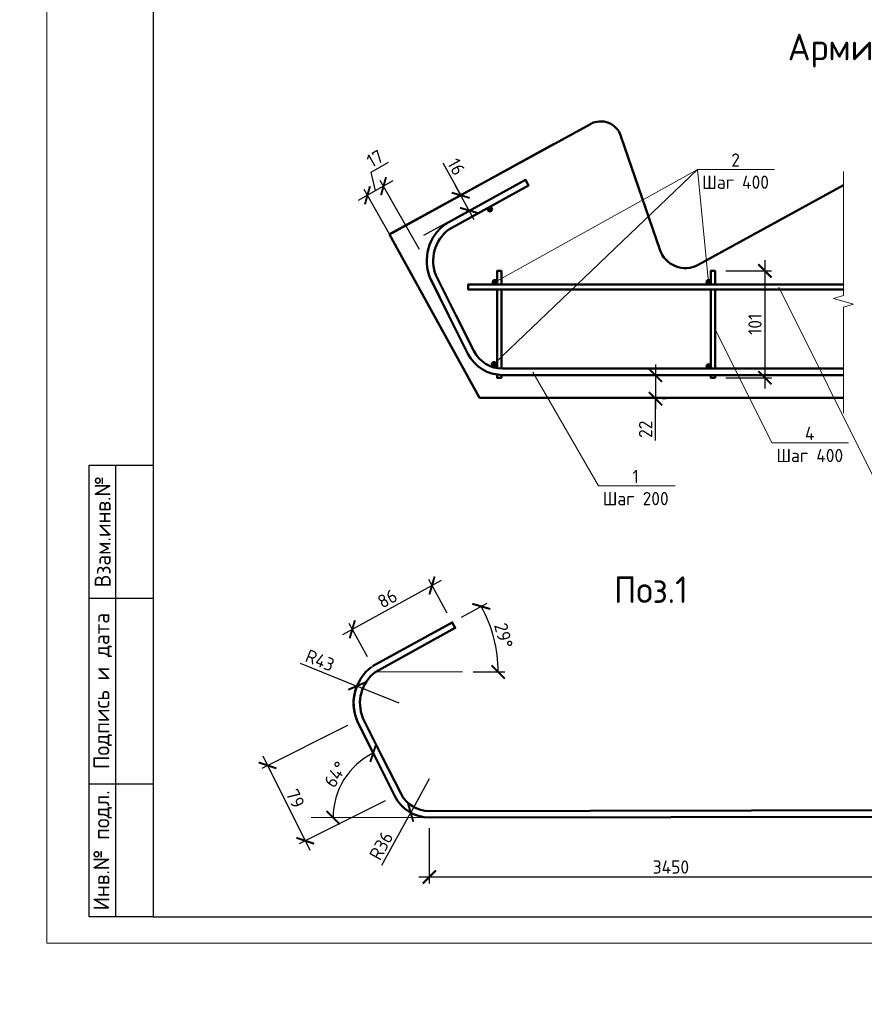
# Model space of a CAD drawing. Header units: millimetres. Extents: x 251864 to 617215, y -272865 to -46010.
# Tile 2 of 53: x 274761 to 290656, y -179594 to -161052. Entities that reach past the tile are written whole.
import ezdxf
from ezdxf import colors
from ezdxf.entities.mleader import LeaderData, LeaderLine
from ezdxf.enums import TextEntityAlignment as Align
from ezdxf.math import Vec2, Vec3

# ---------------------------------------------------------------- set-up
doc = ezdxf.new("R2010")
doc.units = ezdxf.units.MM
doc.layers.get('Defpoints').update_dxf_attribs({"color": 140})
for name, color, linetype in [('PDF _Арматура', 7, 'Continuous'), ('PDF _Размеры', 7, 'Continuous'), ('PDF _Тонкая', 7, 'Continuous'), ('ТОЛСТЫЕ_ОСНОВНЫЕ', 6, 'Continuous')]:
    doc.layers.add(name, color=color, linetype=linetype)
for name, color, linetype, lineweight in [('RAZMER', 100, 'Continuous', 15), ('Standard', 7, 'Continuous', 25), ('Размеры', 54, 'Continuous', 20), ('РАЗРЕЗЫ', 10, 'Continuous', 60), ('Символы 0.20', 1, 'Continuous', 20), ('Текст', 41, 'Continuous', 30), ('Текст 5.00', 82, 'Continuous', 50), ('ТОНКИЕ', 7, 'Continuous', 9)]:
    doc.layers.add(name, color=color, linetype=linetype, lineweight=lineweight)
doc.styles.add('GOST-2.304_Type-B', font='GOST_Common.ttf')
doc.styles.add('style1', font='GOST_Common.ttf', dxfattribs={"height": 500})
doc.styles.add('ГОСТ', font='GOST_Common.ttf')
doc.dimstyles.new('СПДС', dxfattribs={"dimscale": 100, "dimtxt": 2.5, "dimasz": 2.5, "dimexe": 1.25, "dimexo": 2, "dimtad": 1, "dimdec": 0, "dimtxsty": 'ГОСТ', "dimblk": 'ARCHTICK', "dimcen": 2.5, "dimdle": 2, "dimadec": 0, "dimazin": 2, "dimtfac": 0.75, "dimtdec": 0, "dimtmove": 1, "dimatfit": 3, "dimfxl": 1, "dimtolj": 1, "dimarcsym": 1})

# ---------------------------------------------------------------- blocks, each defined once
blk = doc.blocks.new('*U668')
at = {"layer": 'ТОЛСТЫЕ_ОСНОВНЫЕ'}
for p, q in [((8, 5), (8, 90)), ((8, 90), (20, 90)), ((13, 5), (13, 90)), ((8, 65), (20, 65)), ((8, 30), (20, 30)), ((20, 5), (8, 5))]:
    blk.add_line(p, q, dxfattribs=at)
at = {"layer": 'ТОЛСТЫЕ_ОСНОВНЫЕ', "color": 6}
blk.add_lwpolyline([(20, 5), (589, 5), (589, 415), (20, 415)], close=True, dxfattribs=at)
at = {"layer": 'ТОНКИЕ'}
blk.add_lwpolyline([(0, 0), (594, 0), (594, 420), (0, 420)], close=True, dxfattribs=at)
at = {"layer": 'Текст', "style": 'style1'}
for s, p in [('Взам.инв.№', (10.5, 77.5)), ('Подпись и дата', (10.5, 47.5)), ('Инв.№ подл.', (10.5, 17.5))]:
    blk.add_text(s, height=3, rotation=90, dxfattribs=at).set_placement(p, align=Align.MIDDLE)
blk = doc.blocks.new('_ArchTick')
at = {"color": 0, "linetype": 'ByBlock', "const_width": 0.15}
blk.add_lwpolyline([(-0.5, -0.5), (0.5, 0.5)], dxfattribs=at)
blk = doc.blocks.new('*D1071')
at = {"layer": 'Defpoints', "color": 0, "linetype": 'Continuous', "transparency": 16777216}
for p in [(283060, -164359), (282034, -164923), (282190, -165208)]:
    blk.add_point(p, dxfattribs=at)
at = {"layer": 'Размеры', "color": 0, "linetype": 'Continuous', "lineweight": -2, "transparency": 16777216}
for p, q in [((282724, -163749), (283060, -164359)), ((283313, -164820), (282963, -164184)), ((282209, -164827), (283169, -164299)), ((282366, -165112), (283326, -164584))]:
    blk.add_line(p, q, dxfattribs=at)
at = {"layer": 'Размеры', "color": 0, "linetype": 'Continuous', "lineweight": -2, "transparency": 16777216, "xscale": 250, "yscale": 250, "zscale": 250}
for p, rotation in [((283060, -164359), 118.7966339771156), ((283216, -164644), 298.7966339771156)]:
    blk.add_blockref('_ArchTick', p, dxfattribs=dict(at, rotation=rotation))
at = {"layer": 'Размеры', "color": 0, "linetype": 'Continuous', "lineweight": 0, "transparency": 16777216, "insert": (282979, -163823), "char_height": 250, "attachment_point": 5, "rotation": 298.7966, "style": 'ГОСТ'}
blk.add_mtext('\\A1;16', dxfattribs=at)
blk = doc.blocks.new('*D1112')
at = {"layer": 'Defpoints', "color": 0, "linetype": 'Continuous', "transparency": 16777216}
for p in [(281305, -164359), (282387, -165555), (282083, -165728)]:
    blk.add_point(p, dxfattribs=at)
at = {"layer": 'Размеры', "color": 0, "linetype": 'Continuous', "lineweight": -2, "transparency": 16777216}
for p, q in [((281376, -163923), (281703, -163737)), ((281782, -164088), (281131, -164458)), ((281456, -164273), (281376, -163923)), ((282288, -165382), (281546, -164078)), ((281984, -165554), (281243, -164251))]:
    blk.add_line(p, q, dxfattribs=at)
at = {"layer": 'Размеры', "color": 0, "linetype": 'Continuous', "lineweight": -2, "transparency": 16777216, "xscale": 250, "yscale": 250, "zscale": 250}
for p, rotation in [((281608, -164187), 29.63948581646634), ((281305, -164359), 209.6394858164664)]:
    blk.add_blockref('_ArchTick', p, dxfattribs=dict(at, rotation=rotation))
at = {"layer": 'Размеры', "color": 0, "linetype": 'Continuous', "lineweight": 0, "transparency": 16777216, "insert": (281447, -163667), "char_height": 250, "attachment_point": 5, "rotation": 29.6395, "style": 'ГОСТ'}
blk.add_mtext('\\A1;17', dxfattribs=at)
blk = doc.blocks.new('*D1072')
at = {"layer": 'Defpoints', "color": 0, "linetype": 'Continuous', "transparency": 16777216}
for p in [(286726, -167748), (286726, -168189), (286726, -168189)]:
    blk.add_point(p, dxfattribs=at)
at = {"layer": 'Размеры', "color": 0, "linetype": 'Continuous', "lineweight": -2, "transparency": 16777216}
for p, q in [((286726, -167548), (286726, -168389)), ((286926, -167748), (286851, -167748)), ((286726, -168977), (286726, -168189)), ((286926, -168189), (286851, -168189))]:
    blk.add_line(p, q, dxfattribs=at)
at = {"layer": 'Размеры', "color": 0, "linetype": 'Continuous', "lineweight": -2, "transparency": 16777216, "xscale": 250, "yscale": 250, "zscale": 250}
for p, rotation in [((286726, -167748), 90), ((286726, -168189), 270)]:
    blk.add_blockref('_ArchTick', p, dxfattribs=dict(at, rotation=rotation))
at = {"layer": 'Размеры', "color": 0, "linetype": 'Continuous', "lineweight": 0, "transparency": 16777216, "insert": (286539, -168765), "char_height": 250, "attachment_point": 5, "rotation": 90, "style": 'ГОСТ'}
blk.add_mtext('\\A1;22', dxfattribs=at)
blk = doc.blocks.new('_None')
blk = doc.blocks.new('*D1113')
at = {"layer": 'Defpoints', "color": 0, "linetype": 'Continuous', "transparency": 16777216}
for p in [(287849, -165783), (287849, -167795), (288786, -167795)]:
    blk.add_point(p, dxfattribs=at)
at = {"layer": 'Размеры', "color": 0, "linetype": 'Continuous', "lineweight": -2, "transparency": 16777216}
for p, q in [((288786, -165583), (288786, -167995)), ((288049, -165783), (288911, -165783)), ((288049, -167795), (288911, -167795))]:
    blk.add_line(p, q, dxfattribs=at)
at = {"layer": 'Размеры', "color": 0, "linetype": 'Continuous', "lineweight": -2, "transparency": 16777216, "xscale": 250, "yscale": 250, "zscale": 250}
for p, rotation in [((288786, -165783), 90), ((288786, -167795), 270)]:
    blk.add_blockref('_ArchTick', p, dxfattribs=dict(at, rotation=rotation))
at = {"layer": 'Размеры', "color": 0, "linetype": 'Continuous', "lineweight": 0, "transparency": 16777216, "insert": (288599, -166789), "char_height": 250, "attachment_point": 5, "rotation": 90, "style": 'ГОСТ'}
blk.add_mtext('\\A1;101', dxfattribs=at)
blk = doc.blocks.new('*D1114')
at = {"layer": 'Defpoints', "color": 0, "linetype": 'Continuous', "transparency": 16777216}
for p in [(282470, -176079), (291565, -176079), (291565, -177196)]:
    blk.add_point(p, dxfattribs=at)
at = {"layer": 'Размеры', "color": 0, "linetype": 'Continuous', "lineweight": -2, "transparency": 16777216}
for p, q in [((282470, -176279), (282470, -177321)), ((291565, -176279), (291565, -177321)), ((282270, -177196), (291765, -177196))]:
    blk.add_line(p, q, dxfattribs=at)
at = {"layer": 'Размеры', "color": 0, "linetype": 'Continuous', "lineweight": -2, "transparency": 16777216, "xscale": 250, "yscale": 250, "zscale": 250, "rotation": 180}
blk.add_blockref('_ArchTick', (282470, -177196), dxfattribs=at)
at = {"layer": 'Размеры', "color": 0, "linetype": 'Continuous', "lineweight": -2, "transparency": 16777216, "xscale": 250, "yscale": 250, "zscale": 250}
blk.add_blockref('_ArchTick', (291565, -177196), dxfattribs=at)
at = {"layer": 'Размеры', "color": 0, "linetype": 'Continuous', "lineweight": 0, "transparency": 16777216, "insert": (287017, -177009), "char_height": 250, "attachment_point": 5, "style": 'ГОСТ'}
blk.add_mtext('\\A1;3450', dxfattribs=at)
blk = doc.blocks.new('*D1075')
at = {"layer": 'Defpoints', "color": 0, "linetype": 'Continuous', "transparency": 16777216}
for p in [(282468, -175349), (282119, -175985)]:
    blk.add_point(p, dxfattribs=at)
at = {"layer": 'Размеры', "color": 0, "linetype": 'Continuous', "lineweight": -2, "transparency": 16777216}
for p in [(282468, -175349), (281578, -176972)]:
    blk.add_line(p, (282119, -175985), dxfattribs=at)
at = {"layer": 'Размеры', "color": 0, "linetype": 'Continuous', "lineweight": -2, "transparency": 16777216, "xscale": 250, "yscale": 250, "zscale": 250, "rotation": 61.26035206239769}
blk.add_blockref('_ArchTick', (282119, -175985), dxfattribs=at)
at = {"layer": 'Размеры', "color": 0, "linetype": 'Continuous', "lineweight": 0, "transparency": 16777216, "insert": (281564, -176608), "char_height": 250, "attachment_point": 5, "rotation": 61.2604, "style": 'ГОСТ'}
blk.add_mtext('\\A1;R36', dxfattribs=at)
blk = doc.blocks.new('*D1076')
at = {"layer": 'Defpoints', "color": 0, "linetype": 'Continuous', "transparency": 16777216}
for p in [(281106, -173601), (281902, -173923)]:
    blk.add_point(p, dxfattribs=at)
at = {"layer": 'Размеры', "color": 0, "linetype": 'Continuous', "lineweight": -2, "transparency": 16777216}
for p in [(280040, -173170), (281902, -173923)]:
    blk.add_line(p, (281106, -173601), dxfattribs=at)
at = {"layer": 'Размеры', "color": 0, "linetype": 'Continuous', "lineweight": -2, "transparency": 16777216, "xscale": 250, "yscale": 250, "zscale": 250, "rotation": 337.9716625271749}
blk.add_blockref('_ArchTick', (281106, -173601), dxfattribs=at)
at = {"layer": 'Размеры', "color": 0, "linetype": 'Continuous', "lineweight": 0, "transparency": 16777216, "insert": (280412, -173118), "char_height": 250, "attachment_point": 5, "rotation": 337.9717, "style": 'ГОСТ'}
blk.add_mtext('\\A1;R43', dxfattribs=at)
blk = doc.blocks.new('*D1115')
at = {"layer": 'Defpoints', "color": 0, "linetype": 'Continuous', "transparency": 16777216}
for p in [(282903, -172401), (283730, -172908), (281402, -173227), (281457, -173335), (283096, -173335)]:
    blk.add_point(p, dxfattribs=at)
at = {"layer": 'Размеры', "color": 0, "linetype": 'Continuous', "lineweight": -2, "transparency": 16777216}
for p, q in [((283078, -172305), (283558, -172041)), ((283296, -173335), (283890, -173335))]:
    blk.add_line(p, q, dxfattribs=at)
blk.add_arc((281207, -173335), 2558, 360, 28.8283, dxfattribs=at)
at = {"layer": 'Размеры', "color": 0, "linetype": 'Continuous', "lineweight": -2, "transparency": 16777216, "xscale": 250, "yscale": 250, "zscale": 250}
for p, rotation in [((283448, -172101), 118.8282541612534), ((283765, -173335), 269.9999999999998)]:
    blk.add_blockref('_ArchTick', p, dxfattribs=dict(at, rotation=rotation))
at = {"layer": 'Размеры', "color": 0, "linetype": 'Continuous', "lineweight": 0, "transparency": 16777216, "insert": (283867, -172651), "char_height": 250, "attachment_point": 5, "rotation": 284.4141, "style": 'ГОСТ'}
blk.add_mtext('\\A1;29°', dxfattribs=at)
blk = doc.blocks.new('*D1116')
at = {"layer": 'Defpoints', "color": 0, "linetype": 'Continuous', "transparency": 16777216}
for p in [(281482, -174998), (281014, -175162), (281819, -175677), (280245, -176079), (282470, -176079)]:
    blk.add_point(p, dxfattribs=at)
at = {"layer": 'Размеры', "color": 0, "linetype": 'Continuous', "lineweight": -2, "transparency": 16777216}
blk.add_line((281393, -174819), (281358, -174749), dxfattribs=at)
blk.add_arc((282019, -176079), 1360, 116.4329, 180, dxfattribs=at)
at = {"layer": 'Размеры', "color": 0, "linetype": 'Continuous', "lineweight": -2, "transparency": 16777216, "xscale": 250, "yscale": 250, "zscale": 250}
for p, rotation in [((281414, -174861), 26.43291754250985), ((280659, -176079), 270.0000000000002)]:
    blk.add_blockref('_ArchTick', p, dxfattribs=dict(at, rotation=rotation))
at = {"layer": 'Размеры', "color": 0, "linetype": 'Continuous', "lineweight": 0, "transparency": 16777216, "insert": (280704, -175264), "char_height": 250, "attachment_point": 5, "rotation": 58.2165, "style": 'ГОСТ'}
blk.add_mtext('\\A1;64°', dxfattribs=at)
blk = doc.blocks.new('*D1119')
at = {"layer": 'Defpoints', "color": 0, "linetype": 'Continuous', "transparency": 16777216}
for p in [(282520, -171707), (282903, -172401), (281402, -173227)]:
    blk.add_point(p, dxfattribs=at)
at = {"layer": 'Размеры', "color": 0, "linetype": 'Continuous', "lineweight": -2, "transparency": 16777216}
for p, q in [((280844, -172629), (282696, -171610)), ((282806, -172226), (282460, -171597)), ((281306, -173052), (280959, -172423))]:
    blk.add_line(p, q, dxfattribs=at)
at = {"layer": 'Размеры', "color": 0, "linetype": 'Continuous', "lineweight": -2, "transparency": 16777216, "xscale": 250, "yscale": 250, "zscale": 250}
for p, rotation in [((282520, -171707), 28.82825416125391), ((281020, -172533), 208.8282541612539)]:
    blk.add_blockref('_ArchTick', p, dxfattribs=dict(at, rotation=rotation))
at = {"layer": 'Размеры', "color": 0, "linetype": 'Continuous', "lineweight": 0, "transparency": 16777216, "insert": (281680, -171955), "char_height": 250, "attachment_point": 5, "rotation": 28.8283, "style": 'ГОСТ'}
blk.add_mtext('\\A1;86', dxfattribs=at)
blk = doc.blocks.new('*D1120')
at = {"layer": 'Defpoints', "color": 0, "linetype": 'Continuous', "transparency": 16777216}
for p in [(281110, -174255), (281819, -175674), (280135, -176515)]:
    blk.add_point(p, dxfattribs=at)
at = {"layer": 'Размеры', "color": 0, "linetype": 'Continuous', "lineweight": -2, "transparency": 16777216}
for p, q in [((280931, -174344), (279315, -175151)), ((279337, -174916), (280224, -176693)), ((281640, -175763), (280023, -176570))]:
    blk.add_line(p, q, dxfattribs=at)
at = {"layer": 'Размеры', "color": 0, "linetype": 'Continuous', "lineweight": -2, "transparency": 16777216, "xscale": 250, "yscale": 250, "zscale": 250}
for p, rotation in [((279426, -175095), 116.5292990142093), ((280135, -176515), 296.5292990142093)]:
    blk.add_blockref('_ArchTick', p, dxfattribs=dict(at, rotation=rotation))
at = {"layer": 'Размеры', "color": 0, "linetype": 'Continuous', "lineweight": 0, "transparency": 16777216, "insert": (279948, -175721), "char_height": 250, "attachment_point": 5, "rotation": 296.5293, "style": 'ГОСТ'}
blk.add_mtext('\\A1;79', dxfattribs=at)

msp = doc.modelspace()

# ---------------------------------------------------------------- linework, layer by layer
at = {"layer": 'PDF _Арматура', "lineweight": 50}
msp.add_line((281112, -174253.9), (281481.9, -174997.9), dxfattribs=at)
for points in [[(282839.6, -165000.7), (284336, -164174.9), (284280.4, -164070.1), (282779.7, -164896)], [(282490.9, -165928.9), (282833.3, -166613.7)], [(283826.2, -166035.9), (283826.2, -165783.4), (283744.9, -165783.4), (283744.9, -166035.9)], [(287849.1, -166035.9), (287849.1, -165783.4), (287767.7, -165783.4), (287767.7, -166035.9)], [(283282.7, -166035.9), (290262.8, -166035.9), (283201.3, -166035.9), (283201.3, -166134.4), (290262.8, -166134.4), (283282.7, -166134.4)], [(283744.9, -166134.4), (283744.9, -166613.7)], [(283826.2, -166613.7), (283826.2, -166134.4)], [(287767.7, -166134.4), (287767.7, -167623.7)], [(287849.1, -167623.7), (287849.1, -166134.4)], [(282833.3, -166613.7), (283197.1, -167345.5)], [(283744.9, -166613.7), (283744.9, -167623.4)], [(283826.2, -167623.4), (283826.2, -166613.7)], [(283826.2, -167794.9), (283744.9, -167794.9), (283744.9, -167717.8)], [(283744.9, -167739.2), (283744.9, -167794.9), (283826.2, -167794.9), (283826.2, -167743.5)], [(283847.6, -167623.7), (290262.8, -167623.7)], [(283847.6, -167747.8), (290262.8, -167747.8)], [(287767.7, -167747.8), (287767.7, -167794.9), (287849.1, -167794.9), (287849.1, -167747.8)], [(281461.9, -173332), (282958.3, -172506.2), (282902.7, -172401.4), (281402.1, -173227.3)], [(281113.2, -174260.2), (281455.6, -174945)], [(281481.9, -174997.9), (281819.4, -175676.8)], [(282469.9, -175955), (291562.8, -175940.5)], [(282469.9, -176079.1), (291562.8, -176064.6)]]:
    msp.add_lwpolyline(points, dxfattribs=at)
for points in [[(282779.7, -164896, 0.3503021), (282488.1, -165923.3), (282833.3, -166613.7)], [(282834.9, -165003.3, 0.3410795), (282597.9, -165873.3), (282966, -166613.7)], [(282966, -166613.7), (283308.3, -167289.9, 0.2849855), (283845.4, -167623.7)], [(281457.2, -173334.6, 0.3410795), (281220.2, -174204.6), (281588.3, -174945)], [(281153.8, -173502.8, 0.2310461), (281110.4, -174254.6), (281455.6, -174945)], [(281588.3, -174945), (281930.7, -175621.2, 0.2849855), (282467.7, -175955)]]:
    msp.add_lwpolyline(points, format="xyb", dxfattribs=at)
for centre in [(283610.5, -164621.2), (283704.2, -165995.3), (287727.1, -165995.3), (283685.6, -167540.4), (287727.1, -167583)]:
    msp.add_circle(centre, 40.6, dxfattribs=at)
for centre, radius, start, end in [((283845.4, -167018.1), 725.4, 206.566, 269.99913), ((281902.2, -173923.1), 856.6, 127.09543, 202.71739), ((282467.8, -175349.4), 725.4, 206.566, 269.99913)]:
    msp.add_arc(centre, radius, start, end, dxfattribs=at)
at = {"layer": 'PDF _Арматура', "lineweight": 0, "transparency": 33554559}
for points in [[(283569.9, -164625), (283651.2, -164621.7), (283577.7, -164603.2)], [(283647.6, -164639), (283569.9, -164625), (283651.2, -164621.7)], [(283579.2, -164641.7), (283647.6, -164639), (283569.9, -164625)], [(283577.7, -164603.2), (283646.1, -164600.5), (283590, -164589.9)], [(283651.2, -164621.7), (283577.7, -164603.2), (283646.1, -164600.5)], [(283579.2, -164641.7), (283647.6, -164639), (283631.2, -164656.8)], [(283579.2, -164641.7), (283592.7, -164658.3), (283631.2, -164656.8)], [(283611, -164580.5), (283590, -164589.9), (283628.5, -164588.4)], [(283646.1, -164600.5), (283590, -164589.9), (283628.5, -164588.4)], [(283592.7, -164658.3), (283631.2, -164656.8), (283614.2, -164661.8)], [(283663.5, -165997.4), (283744.9, -165997.4), (283672.1, -165976)], [(283672.1, -166014.5), (283740.6, -166014.5), (283663.5, -165997.4)], [(283740.6, -166014.5), (283663.5, -165997.4), (283744.9, -165997.4)], [(283672.1, -165976), (283740.6, -165976), (283684.9, -165958.9)], [(283744.9, -165997.4), (283672.1, -165976), (283740.6, -165976)], [(283672.1, -166014.5), (283684.9, -166031.6), (283723.5, -166031.6)], [(283672.1, -166014.5), (283740.6, -166014.5), (283723.5, -166031.6)], [(283706.3, -165954.6), (283684.9, -165958.9), (283723.5, -165958.9)], [(283740.6, -165976), (283684.9, -165958.9), (283723.5, -165958.9)], [(283684.9, -166031.6), (283723.5, -166031.6), (283706.3, -166035.9)], [(287686.4, -165997.4), (287767.7, -165997.4), (287695, -165976)], [(287695, -166014.5), (287763.5, -166014.5), (287686.4, -165997.4)], [(287763.5, -166014.5), (287686.4, -165997.4), (287767.7, -165997.4)], [(287695, -165976), (287763.5, -165976), (287707.8, -165958.9)], [(287767.7, -165997.4), (287695, -165976), (287763.5, -165976)], [(287695, -166014.5), (287707.8, -166031.6), (287746.3, -166031.6)], [(287695, -166014.5), (287763.5, -166014.5), (287746.3, -166031.6)], [(287729.2, -165954.6), (287707.8, -165958.9), (287746.3, -165958.9)], [(287763.5, -165976), (287707.8, -165958.9), (287746.3, -165958.9)], [(287707.8, -166031.6), (287746.3, -166031.6), (287729.2, -166035.9)], [(283644.9, -167542.6), (283726.3, -167542.6), (283653.5, -167521.2)], [(283653.5, -167564), (283722, -167564), (283644.9, -167542.6)], [(283722, -167564), (283644.9, -167542.6), (283726.3, -167542.6)], [(283653.5, -167521.2), (283722, -167521.2), (283666.3, -167508.4)], [(283726.3, -167542.6), (283653.5, -167521.2), (283722, -167521.2)], [(283653.5, -167564), (283666.3, -167576.8), (283704.9, -167576.8)], [(283653.5, -167564), (283722, -167564), (283704.9, -167576.8)], [(283687.7, -167504.1), (283666.3, -167508.4), (283704.9, -167508.4)], [(283722, -167521.2), (283666.3, -167508.4), (283704.9, -167508.4)], [(283666.3, -167576.8), (283704.9, -167576.8), (283687.7, -167585.4)], [(287686.5, -167585.2), (287767.8, -167585.2), (287690.8, -167563.8)], [(287690.8, -167606.6), (287763.5, -167606.6), (287686.5, -167585.2)], [(287763.5, -167606.6), (287686.5, -167585.2), (287767.8, -167585.2)], [(287690.8, -167563.8), (287763.5, -167563.8), (287707.9, -167550.9)], [(287767.8, -167585.2), (287690.8, -167563.8), (287763.5, -167563.8)], [(287690.8, -167606.6), (287707.9, -167619.4), (287746.4, -167619.4)], [(287690.8, -167606.6), (287763.5, -167606.6), (287746.4, -167619.4)], [(287729.3, -167546.6), (287707.9, -167550.9), (287746.4, -167550.9)], [(287763.5, -167563.8), (287707.9, -167550.9), (287746.4, -167550.9)], [(287707.9, -167619.4), (287746.4, -167619.4), (287729.3, -167623.7)]]:
    msp.add_solid(points, dxfattribs=at)
at = {"layer": 'PDF _Размеры', "lineweight": 18}
msp.add_lwpolyline([(287262.7, -167747.8), (286573.7, -167747.8)], dxfattribs=at)
at = {"layer": 'PDF _Тонкая', "lineweight": 13}
msp.add_lwpolyline([(290262.8, -168462.5), (290262.8, -166468.2), (290451.1, -166412.5), (290074.5, -166301.3), (290262.8, -166245.6), (290262.8, -163908.9)], dxfattribs=at)
at = {"layer": 'Standard', "color": 5, "linetype": 'Continuous', "lineweight": 50, "transparency": 33554687}
for p, q in [((285502.1, -163016.9), (281721.3, -165091.5)), ((286810.3, -165381), (286076.3, -163247.2)), ((281722.9, -165094.5), (284809.7, -163397.5)), ((290262.8, -164165.5), (287528.1, -165668.9)), ((281722.9, -165094.5), (283416, -168174.2)), ((290262.8, -168174.2), (283416, -168174.2))]:
    msp.add_line(p, q, dxfattribs=at)
for centre, radius, start, end in [((285694.8, -163367.4), 400, 17.48948, 118.79941), ((287287.2, -165230.7), 500, 197.48948, 298.79941)]:
    msp.add_arc(centre, radius, start, end, dxfattribs=at)
at = {"layer": 'Размеры', "linetype": 'Continuous', "lineweight": 0}
for p, q in [((287519.1, -163870.8), (283689.9, -167531.9)), ((287519.1, -163870.8), (287727.1, -165995.3)), ((281457.2, -173334.6), (283096.2, -173334.6)), ((282469.9, -176079.1), (280245.3, -176079.1))]:
    msp.add_line(p, q, dxfattribs=at)
at = {"layer": 'Размеры', "color": 3, "linetype": 'Continuous', "lineweight": 0}
msp.add_line((290262.8, -168173), (283415.8, -168173), dxfattribs=at)
at = {"layer": 'РАЗРЕЗЫ', "color": 5, "lineweight": 35}
msp.add_line((283416, -168174.2), (281722.9, -165094.5), dxfattribs=at)

# ---------------------------------------------------------------- block references
at = {"xscale": 100, "yscale": 100, "zscale": 100}
msp.add_blockref('*U668', (275271.1, -178444.2), dxfattribs=at)

# ---------------------------------------------------------------- texts
at = {"layer": 'Текст 5.00', "style": 'GOST-2.304_Type-B'}
for s, p in [('Армирование', (291230.3, -161567)), ('Поз.1', (286640.1, -171786.4))]:
    msp.add_text(s, height=500, dxfattribs=at).set_placement(p, align=Align.MIDDLE_CENTER)

# ---------------------------------------------------------------- dimensions: what is measured, and where the dimension line sits
at = {"layer": 'Размеры', "color": 2, "linetype": 'Continuous', "lineweight": 0}
for p1, p2, distance, picture, middle in [((282386.7, -165555.5), (282083.4, -165728), -1574.7, '*D1112', (281337.5, -163729.4)), ((281402.1, -173227.3), (282902.7, -172401.4), 793, '*D1119', (281679.6, -171955.4)), ((281110.4, -174254.6), (281818.9, -175673.8), -1882.3, '*D1120', (279948.3, -175721.2))]:
    dim = msp.add_aligned_dim(p1=p1, p2=p2, distance=distance, dimstyle='СПДС', override={"dimlfac": 0.05}, dxfattribs=at)
    dim.commit()
    dim.dimension.update_dxf_attribs({"geometry": picture, "text_midpoint": middle})
for base, p1, p2, angle, picture, middle in [((283059.6, -164359.4), (282190.3, -165208.4), (282033.6, -164923.4), 118.79663, '*D1071', (282970.7, -163827.5)), ((286726.4, -168188.6), (286726.4, -167747.8), (286726.4, -168188.6), 270, '*D1072', (286538.9, -168765))]:
    dim = msp.add_linear_dim(base=base, p1=p1, p2=p2, angle=angle, dimstyle='СПДС', override={"dimlfac": 0.05}, dxfattribs=at)
    dim.commit()
    dim.dimension.update_dxf_attribs({"geometry": picture, "text_midpoint": middle, "dimtype": 161})
dim = msp.add_linear_dim(base=(288786, -167794.9), p1=(287849.1, -165783.4), p2=(287849.1, -167794.9), angle=90, dimstyle='СПДС', override={"dimlfac": 0.05}, dxfattribs=at)
dim.commit()
dim.dimension.update_dxf_attribs({"geometry": '*D1113', "text_midpoint": (288598.5, -166789.1)})
for base, line1, line2, picture, middle in [((283729.6, -172907.6), ((282902.7, -172401.4), (281402.1, -173227.3)), ((281457.2, -173334.6), (283096.2, -173334.6)), '*D1115', (283866.5, -172651.1)), ((281014.4, -175162.2), ((281481.9, -174997.9), (281819.4, -175676.8)), ((282469.9, -176079.1), (280245.3, -176079.1)), '*D1116', (280703.6, -175263.8))]:
    dim = msp.add_angular_dim_2l(base=base, line1=line1, line2=line2, dimstyle='СПДС', override={"dimlfac": 0.05}, dxfattribs=at)
    dim.commit()
    dim.dimension.update_dxf_attribs({"geometry": picture, "text_midpoint": middle})
for center, mpoint, picture, middle in [((281902.2, -173923.1), (281106.5, -173601.2), '*D1076', (280412, -173117.9)), ((282467.8, -175349.4), (282118.9, -175985.4), '*D1075', (281563.9, -176607.7))]:
    dim = msp.add_radius_dim(center=center, mpoint=mpoint, dimstyle='СПДС', override={"dimlfac": 0.05}, dxfattribs=at)
    dim.commit()
    dim.dimension.update_dxf_attribs({"geometry": picture, "text_midpoint": middle})
dim = msp.add_linear_dim(base=(291564.9, -177196.4), p1=(282469.9, -176079.1), p2=(291564.9, -176079.1), text='3450', dimstyle='СПДС', override={"dimlfac": 0.05}, dxfattribs=at)
dim.commit()
dim.dimension.update_dxf_attribs({"geometry": '*D1114', "text_midpoint": (287017.4, -177008.9)})

# ---------------------------------------------------------------- leaders
at = {"layer": 'RAZMER', "color": 1, "ltscale": 100}
ml = msp.add_multileader_mtext('Standard', dxfattribs=at)
ml.set_content('{\\fGOST 2.304 type A|b0|i0|c204|p34;ГОСТ 14098-\\fGOST 2.304 type A|b0|i0|c0|p34;2014\\fGOST 2.304 type A|b0|i0|c204|p34;-К1-Кт}', color=1, style='ГОСТ')
ml.set_leader_properties(color=256, linetype='ByLayer', lineweight=-1)
ml.build(insert=Vec2(0, 0))
ml.multileader.update_dxf_attribs({"text_left_attachment_type": 6, "text_right_attachment_type": 6, "dogleg_length": 0.6, "arrow_head_size": 100, "scale": 100})
ctx = ml.context
ctx.base_point, ctx.scale, ctx.char_height, ctx.arrow_head_size, ctx.landing_gap_size, ctx.plane_origin = Vec3(426831.6, -177930.2), 100, 250, 100, 50, Vec3(425943, -177545.7)
ctx.left_attachment, ctx.right_attachment, ctx.text_align_type = 6, 6, 1
notes = []
notes.append((ctx, [(0, (1, 1, 0), (426771.6, -177930.2), (1, 0), 60, [(0, [(425701.7, -179594.4)], 0, [])])]))
ctx.mtext.insert, ctx.mtext.width, ctx.mtext.alignment, ctx.mtext.flow_direction = Vec3(428869.7, -177630.2), 3150.977, 2, 5
at = {"layer": 'Символы 0.20'}
ml = msp.add_multileader_mtext('Standard', dxfattribs=at)
ml.set_content('2\\PШаг 400', color=256, style='GOST-2.304_Type-B')
ml.set_leader_properties(color=256, linetype='ByLayer', lineweight=-1)
ml.set_arrow_properties(name='NONE')
ml.build(insert=Vec2(0, 0))
ml.multileader.update_dxf_attribs({"text_left_attachment_type": 6, "text_right_attachment_type": 6, "dogleg_length": 1, "arrow_head_size": 18, "scale": 20})
ctx = ml.context
ctx.base_point, ctx.scale, ctx.char_height, ctx.arrow_head_size, ctx.landing_gap_size, ctx.plane_origin = Vec3(287619.1, -163870.8), 20, 250, 18, 9, Vec3(283768.4, -167624.2)
ctx.left_attachment, ctx.right_attachment, ctx.text_align_type = 6, 6, 1
notes.append((ctx, [(0, (1, 1, 0), (287519.1, -163870.8), (1, 0), 100, [(0, [(283704.2, -165995.3)], 0, [])])]))
ctx.mtext.insert, ctx.mtext.alignment, ctx.mtext.flow_direction = Vec3(288233.4, -163570.8), 2, 5
ml = msp.add_multileader_mtext('Standard', dxfattribs=at)
ml.set_content('5\\PШаг 500', color=256, style='GOST-2.304_Type-B')
ml.set_leader_properties(color=256, linetype='ByLayer', lineweight=-1)
ml.set_arrow_properties(name='NONE')
ml.build(insert=Vec2(0, 0))
ml.multileader.update_dxf_attribs({"text_left_attachment_type": 6, "text_right_attachment_type": 6, "dogleg_length": 1, "arrow_head_size": 18, "scale": 20})
ctx = ml.context
ctx.base_point, ctx.scale, ctx.char_height, ctx.arrow_head_size, ctx.landing_gap_size, ctx.plane_origin = Vec3(291009.7, -169829.5), 20, 250, 18, 9, Vec3(286528, -173582.9)
ctx.left_attachment, ctx.right_attachment, ctx.text_align_type = 6, 6, 1
notes.append((ctx, [(0, (1, 1, 0), (290909.7, -169829.5), (1, 0), 100, [(0, [(289046.6, -166092.1)], 0, [])])]))
ctx.mtext.insert, ctx.mtext.alignment, ctx.mtext.flow_direction = Vec3(291611.5, -169529.5), 2, 5
ml = msp.add_multileader_mtext('Standard', dxfattribs=at)
ml.set_content('4\\PШаг 400', color=256, style='GOST-2.304_Type-B')
ml.set_leader_properties(color=256, linetype='ByLayer', lineweight=-1)
ml.set_arrow_properties(name='NONE')
ml.build(insert=Vec2(0, 0))
ml.multileader.update_dxf_attribs({"text_left_attachment_type": 6, "text_right_attachment_type": 6, "dogleg_length": 1, "arrow_head_size": 18, "scale": 20})
ctx = ml.context
ctx.base_point, ctx.scale, ctx.char_height, ctx.arrow_head_size, ctx.landing_gap_size, ctx.plane_origin = Vec3(289015.5, -169017.8), 20, 250, 18, 9, Vec3(284926.9, -172760)
ctx.left_attachment, ctx.right_attachment, ctx.text_align_type = 6, 6, 1
notes.append((ctx, [(0, (1, 1, 0), (288915.5, -169017.8), (1, 0), 100, [(0, [(287849.1, -166879)], 0, [])])]))
ctx.mtext.insert, ctx.mtext.alignment, ctx.mtext.flow_direction = Vec3(289629.8, -168717.8), 2, 5
ml = msp.add_multileader_mtext('Standard', dxfattribs=at)
ml.set_content('1\\PШаг 200', color=256, style='GOST-2.304_Type-B')
ml.set_leader_properties(color=256, linetype='ByLayer', lineweight=-1)
ml.set_arrow_properties(name='NONE')
ml.build(insert=Vec2(0, 0))
ml.multileader.update_dxf_attribs({"text_left_attachment_type": 6, "text_right_attachment_type": 6, "dogleg_length": 1, "arrow_head_size": 18, "scale": 20})
ctx = ml.context
ctx.base_point, ctx.scale, ctx.char_height, ctx.arrow_head_size, ctx.landing_gap_size, ctx.plane_origin = Vec3(285751.5, -169829.5), 20, 250, 18, 9, Vec3(281900.8, -173582.9)
ctx.left_attachment, ctx.right_attachment, ctx.text_align_type = 6, 6, 1
notes.append((ctx, [(0, (1, 1, 0), (285651.5, -169829.5), (1, 0), 100, [(0, [(284419.4, -167690.5)], 0, [])])]))
ctx.mtext.insert, ctx.mtext.alignment, ctx.mtext.flow_direction = Vec3(286353.3, -169529.5), 2, 5
for ctx, leaders in notes:
    for number, flags, end, landing, length, lines in leaders:
        leader = LeaderData()
        leader.index, (leader.has_last_leader_line, leader.has_dogleg_vector, leader.attachment_direction) = number, flags
        leader.last_leader_point, leader.dogleg_vector, leader.dogleg_length = Vec3(end), Vec3(landing), length
        for number, points, colour, breaks in lines:
            line = LeaderLine()
            line.index, line.vertices, line.color, line.breaks = number, Vec3.list(points), colors.encode_raw_color(colour), breaks
            leader.lines.append(line)
        ctx.leaders.append(leader)

doc.saveas('drawing.dxf')
